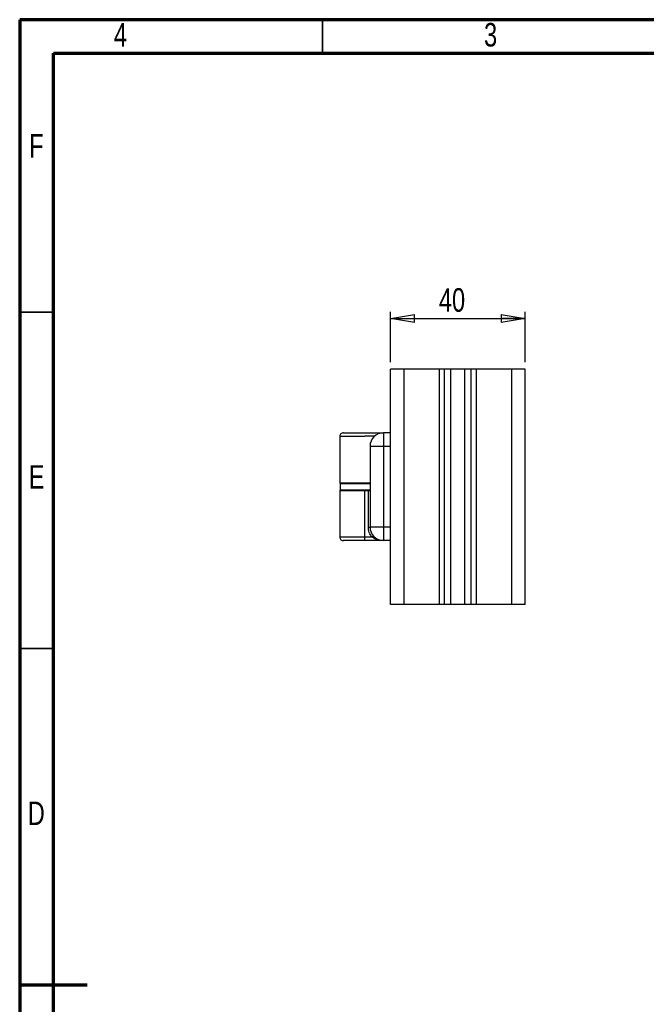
# Model space of a CAD drawing. Header units: millimetres. Extents: x 15 to 206, y 3 to 292.
# Tile 7 of 9: x 15 to 108, y 146 to 292. Entities that reach past the tile are written whole.
import ezdxf

# ---------------------------------------------------------------- set-up
doc = ezdxf.new("R2010")
doc.units = ezdxf.units.MM
doc.layers.add('FORMAT', color=7, linetype='Continuous')
doc.styles.add('SLDTEXTSTYLE0', font='TXT', dxfattribs={"width": 0.75})
doc.dimstyles.new('SLDDIMSTYLE0', dxfattribs={"dimtxt": 3.5, "dimasz": 3.556, "dimexe": 0, "dimexo": 0.0625, "dimgap": 0.875, "dimtad": 1, "dimlfac": 2, "dimrnd": 1e-09, "dimzin": 12, "dimdsep": 46, "dimtxsty": 'SLDTEXTSTYLE0', "dimblk1": 'CLOSED', "dimblk2": 'CLOSED', "dimsah": 1, "dimcen": 0.09, "dimadec": 0, "dimazin": 3, "dimtfac": 1, "dimtofl": 0, "dimtmove": 0, "dimatfit": 3, "dimldrblk": 'CLOSED', "dimfxl": 1, "dimfrac": 2, "dimtolj": 1, "dimtzin": 12, "dimarcsym": 0})

# ---------------------------------------------------------------- blocks, each defined once
blk = doc.blocks.new('_Closed')
at = {"color": 0, "linetype": 'ByBlock', "lineweight": -2}
for p, q in [((-1, 0.166667), (0, 0)), ((-1, 0.166667), (-1, -0.166667)), ((0, 0), (-1, -0.166667)), ((0, 0), (-1, 0))]:
    blk.add_line(p, q, dxfattribs=at)
blk = doc.blocks.new('_D')
at = {"layer": 'FORMAT'}
for p, q in [((70.1, 241.06), (70.1, 248.57)), ((70.1, 247.57), (90.1, 247.57)), ((90.1, 241.06), (90.1, 248.57))]:
    blk.add_line(p, q, dxfattribs=at)
at = {"layer": 'FORMAT', "xscale": 3.556, "yscale": 3.556, "rotation": 180}
blk.add_blockref('_Closed', (70.1, 247.57), dxfattribs=at)
at = {"layer": 'FORMAT', "xscale": 3.556, "yscale": 3.556}
blk.add_blockref('_Closed', (90.1, 247.57), dxfattribs=at)
at = {"layer": 'FORMAT', "insert": (77.28, 252.08), "char_height": 3.5, "attachment_point": 1, "style": 'SLDTEXTSTYLE0'}
blk.add_mtext('40', dxfattribs=at)

msp = doc.modelspace()

# ---------------------------------------------------------------- linework, layer by layer
at = {"color": 7, "linetype": 'Continuous', "lineweight": 70}
for p, q in [((205, 292), (15, 292)), ((15, 292), (15, 5)), ((20, 287), (200, 287)), ((20, 10), (20, 287)), ((15, 148.5), (25, 148.5))]:
    msp.add_line(p, q, dxfattribs=at)
at = {"color": 7, "linetype": 'Continuous', "lineweight": 35}
for p, q in [((60, 287), (60, 292)), ((20, 248.5), (15, 248.5)), ((20, 198.5), (15, 198.5))]:
    msp.add_line(p, q, dxfattribs=at)
at = {"color": 7, "linetype": 'Continuous', "lineweight": 25}
for p, q in [((70.0999, 205.063), (70.0999, 240.063)), ((72.0999, 240.063), (70.0999, 240.063)), ((72.0999, 205.063), (72.0999, 240.063)), ((77.3499, 240.063), (72.0999, 240.063)), ((77.3499, 205.063), (77.3499, 240.063)), ((78.0999, 240.063), (77.3499, 240.063)), ((78.0999, 205.063), (78.0999, 240.063)), ((79.0421, 240.063), (78.0999, 240.063)), ((79.0421, 205.063), (79.0421, 240.063)), ((81.1577, 240.063), (79.0421, 240.063)), ((81.1577, 205.063), (81.1577, 240.063)), ((82.0999, 240.063), (81.1577, 240.063)), ((82.0999, 205.063), (82.0999, 240.063)), ((82.8499, 240.063), (82.0999, 240.063)), ((82.8499, 205.063), (82.8499, 240.063)), ((88.0999, 240.063), (82.8499, 240.063)), ((88.0999, 205.063), (88.0999, 240.063)), ((90.0999, 240.063), (88.0999, 240.063)), ((90.0999, 205.063), (90.0999, 240.063)), ((62.5499, 230.063), (62.5499, 223.163)), ((69.0499, 230.563), (69.0499, 228.563)), ((70.0999, 230.563), (69.0499, 230.563)), ((67.0499, 228.563), (67.0499, 223.344)), ((69.0499, 228.563), (67.0499, 228.563)), ((69.0499, 228.563), (69.0499, 216.563)), ((70.0999, 228.563), (69.0499, 228.563)), ((62.5999, 223.063), (62.5999, 222.063)), ((67.0499, 223.063), (62.5999, 223.063)), ((62.5499, 221.963), (62.5499, 215.063)), ((66.8206, 222.063), (62.5999, 222.063)), ((66.2999, 221.963), (66.2999, 222.063)), ((66.2999, 215.063), (66.2999, 221.963)), ((66.7999, 221.963), (66.2999, 221.963)), ((66.7999, 221.963), (66.7999, 222.063)), ((67.0499, 221.963), (66.7999, 221.963)), ((66.7999, 216.563), (66.7999, 221.963)), ((67.0499, 221.7819), (67.0499, 216.563)), ((66.7999, 216.563), (67.0499, 216.563)), ((69.0499, 216.563), (67.0499, 216.563)), ((70.0999, 216.563), (69.0499, 216.563)), ((69.0499, 216.563), (69.0499, 214.563)), ((67.3728, 215.063), (66.2999, 215.063)), ((66.2999, 214.563), (66.2999, 215.063)), ((69.0499, 214.563), (66.2999, 214.563)), ((70.0999, 214.563), (69.0499, 214.563)), ((72.0999, 205.063), (70.0999, 205.063)), ((77.3499, 205.063), (72.0999, 205.063)), ((78.0999, 205.063), (77.3499, 205.063)), ((79.0421, 205.063), (78.0999, 205.063)), ((81.1577, 205.063), (79.0421, 205.063)), ((82.0999, 205.063), (81.1577, 205.063)), ((82.8499, 205.063), (82.0999, 205.063)), ((88.0999, 205.063), (82.8499, 205.063)), ((90.0999, 205.063), (88.0999, 205.063))]:
    msp.add_line(p, q, dxfattribs=at)
at = {"color": 8, "linetype": 'Continuous', "lineweight": 25}
for p, q in [((62.5499, 223.163), (67.0499, 223.163)), ((66.2999, 221.963), (62.5499, 221.963))]:
    msp.add_line(p, q, dxfattribs=at)
at = {"color": 7, "linetype": 'Continuous', "lineweight": 25, "flags": 128}
msp.add_lwpolyline([(67.3728, 215.063), (67.4092, 215.0955), (67.4441, 215.1267), (67.4764, 215.1556), (67.5046, 215.1808), (67.5278, 215.2015), (67.545, 215.2169), (67.5556, 215.2264), (67.5592, 215.2296)], dxfattribs=at)
at = {"color": 7, "linetype": 'Continuous', "lineweight": 25}
for centre, radius, start, end in [((69.0499, 228.563), 2, 90, 180), ((62.6499, 223.163), 0.1, 180, 270), ((62.6499, 221.963), 0.1, 90, 180), ((69.0499, 216.563), 2, 180, 270)]:
    msp.add_arc(centre, radius, start, end, dxfattribs=at)
for points, knots in [([(63.1123, 230.563), (63.0452, 230.5585), (62.9124, 230.5496), (62.7208, 230.4494), (62.579, 230.2809), (62.5593, 230.133), (62.5499, 230.063)], [0, 0, 0, 0, 0.26719115, 0.52822539, 0.77670841, 1, 1, 1, 1]), ([(63.1123, 230.563), (63.15, 230.563), (63.2253, 230.563), (63.4242, 230.563), (63.6794, 230.563), (63.9935, 230.563), (64.3565, 230.563), (64.7622, 230.563), (65.2008, 230.563), (65.6634, 230.563), (66.1397, 230.563), (66.6194, 230.563), (67.0926, 230.563), (67.5496, 230.563), (67.9833, 230.563), (68.3534, 230.563), (68.6574, 230.563), (68.8714, 230.563), (68.9881, 230.563), (69.0294, 230.563)], [0, 0, 0, 0, 0.06334811, 0.12676495, 0.19011307, 0.25352997, 0.31687796, 0.38029491, 0.44364301, 0.50705988, 0.57040793, 0.63382475, 0.69717184, 0.7605897, 0.82495072, 0.8881448, 0.93238039, 0.97609243, 1, 1, 1, 1]), ([(62.6499, 223.063), (62.6499, 223.063), (62.6448, 223.063), (62.6624, 223.063), (62.7142, 223.063), (62.8344, 223.063), (63.0493, 223.063), (63.3413, 223.063), (63.7088, 223.063), (64.1368, 223.063), (64.559, 223.063), (64.9466, 223.063), (65.2857, 223.063), (65.6798, 223.063), (66.1298, 223.063), (66.5787, 223.063), (66.8862, 223.063), (67.0246, 223.063), (67.0499, 223.063)], [0, 0, 0, 0, 0.000622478, 0.051675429, 0.102959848, 0.185668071, 0.268417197, 0.355048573, 0.441721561, 0.528353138, 0.615025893, 0.670277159, 0.725278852, 0.780566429, 0.857306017, 0.934086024, 0.987975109, 1, 1, 1, 1]), ([(67.0499, 223.344), (67.0506, 223.1801), (67.0521, 222.8478), (67.0524, 222.3172), (67.0508, 221.9652), (67.0499, 221.7819)], [0, 0, 0, 0, 0.318069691, 0.64487152, 1, 1, 1, 1]), ([(66.2999, 222.063), (66.1867, 222.063), (65.9608, 222.063), (65.6245, 222.063), (65.2267, 222.063), (64.7761, 222.063), (64.2902, 222.063), (63.845, 222.063), (63.4995, 222.063), (63.2419, 222.063), (63.0543, 222.063), (62.8793, 222.063), (62.737, 222.063), (62.6603, 222.063), (62.6527, 222.063), (62.6498, 222.063)], [0, 0, 0, 0, 0.05920759, 0.11816781, 0.17739501, 0.27286196, 0.36837467, 0.46687555, 0.56542349, 0.63020607, 0.69467184, 0.7594955, 0.85074358, 0.94203683, 1, 1, 1, 1]), ([(67.0074, 222.063), (66.9786, 222.063), (66.9208, 222.063), (66.8403, 222.063), (66.7999, 222.063)], [0, 0, 0, 0, 0.49765378, 1, 1, 1, 1]), ([(67.0498, 222.163), (67.0495, 222.1518), (67.0488, 222.1293), (67.044, 222.0996), (67.0348, 222.0774), (67.0219, 222.0649), (67.0119, 222.0636), (67.0074, 222.063)], [0, 0, 0, 0, 0.21004848, 0.420175, 0.62773585, 0.8328288, 1, 1, 1, 1]), ([(67.3728, 215.063), (67.2868, 215.1697), (67.1147, 215.3831), (66.9381, 215.7563), (66.8209, 216.1522), (66.8069, 216.426), (66.7999, 216.563)], [0, 0, 0, 0, 0.24995813, 0.49999867, 0.74995837, 1, 1, 1, 1]), ([(62.5499, 215.063), (62.5593, 214.9929), (62.579, 214.845), (62.7208, 214.6766), (62.9124, 214.5763), (63.0452, 214.5674), (63.1123, 214.563)], [0, 0, 0, 0, 0.22329159, 0.47177461, 0.73280885, 1, 1, 1, 1]), ([(66.2999, 214.563), (66.1404, 214.563), (65.8213, 214.563), (65.3532, 214.563), (64.9052, 214.563), (64.488, 214.563), (64.1092, 214.563), (63.7788, 214.563), (63.5019, 214.563), (63.2867, 214.563), (63.1353, 214.563), (63.0548, 214.563), (63.0386, 214.563), (63.0877, 214.563), (63.1123, 214.563)], [0, 0, 0, 0, 0.083321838, 0.166666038, 0.24995422, 0.33333288, 0.416621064, 0.499999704, 0.583287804, 0.666666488, 0.74995468, 0.833333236, 0.916621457, 1, 1, 1, 1]), ([(69.0499, 214.563), (68.9654, 214.5648), (68.821, 214.5678), (68.5999, 214.5912), (68.3971, 214.6249), (68.2033, 214.6712), (68.0396, 214.7212), (67.8996, 214.7724), (67.7372, 214.8421), (67.5594, 214.9332), (67.432, 215.0218), (67.3728, 215.063)], [0, 0, 0, 0, 0.146338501, 0.250038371, 0.383599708, 0.499500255, 0.589756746, 0.67306239, 0.749462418, 0.883601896, 1, 1, 1, 1])]:
    msp.add_open_spline(points, degree=3, knots=knots, dxfattribs=at)
at = {"color": 8, "linetype": 'Continuous', "lineweight": 25}
for points, knots in [([(62.55, 230.063), (62.5639, 230.063), (62.5918, 230.063), (62.8147, 230.063), (63.1613, 230.063), (63.6313, 230.063), (64.203, 230.063), (64.8556, 230.063), (65.5636, 230.063), (66.0544, 230.063), (66.2999, 230.063)], [0, 0, 0, 0, 0.1248904, 0.24990601, 0.37492171, 0.49993727, 0.62495306, 0.74996869, 0.87498425, 1, 1, 1, 1]), ([(67.7586, 230.0634), (67.7507, 230.0633), (67.6014, 230.0603), (67.2827, 230.0642), (66.8029, 230.0626), (66.4695, 230.0628), (66.2999, 230.063)], [0, 0, 0, 0, 0.01758863, 0.33336719, 0.66083845, 1, 1, 1, 1]), ([(66.2999, 215.063), (66.0544, 215.063), (65.5636, 215.063), (64.8556, 215.063), (64.203, 215.063), (63.6313, 215.063), (63.1613, 215.063), (62.8147, 215.063), (62.5918, 215.063), (62.5638, 215.063), (62.5499, 215.063)], [0, 0, 0, 0, 0.125000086, 0.249999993, 0.374999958, 0.500000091, 0.624999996, 0.750000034, 0.874999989, 1, 1, 1, 1])]:
    msp.add_open_spline(points, degree=3, knots=knots, dxfattribs=at)

# ---------------------------------------------------------------- texts
at = {"color": 7, "linetype": 'Continuous', "lineweight": 0, "char_height": 3.5, "attachment_point": 2, "style": 'SLDTEXTSTYLE0'}
for s, insert in [('4', (29.9648, 291.5115)), ('3', (84.9648, 291.5115)), ('F', (17.4635, 275.0115)), ('E', (17.5061, 225.7615)), ('D', (17.4599, 175.7615))]:
    msp.add_mtext(s, dxfattribs=dict(at, insert=insert))

# ---------------------------------------------------------------- dimensions: what is measured, and where the dimension line sits
at = {"layer": 'FORMAT'}
dim = msp.add_linear_dim(base=(90.0999, 247.5678), p1=(70.0999, 240.063), p2=(90.0999, 240.063), dimstyle='SLDDIMSTYLE0', dxfattribs=at)
dim.commit()
dim.dimension.update_dxf_attribs({"geometry": '_D', "text_midpoint": (79.8622, 247.5678), "dimtype": 160})

doc.saveas('drawing.dxf')
